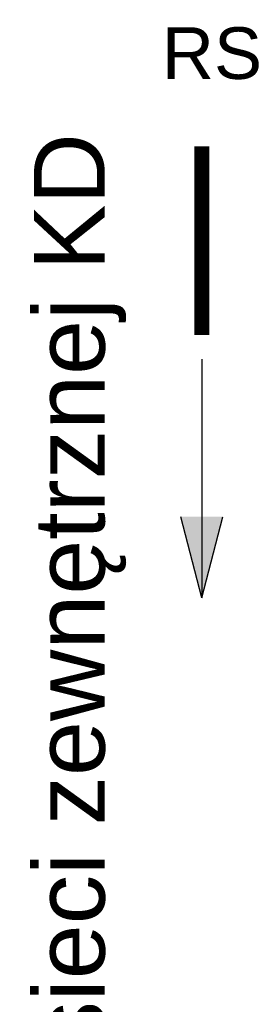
# Model space of a CAD drawing. Header units: inches. Extents: x -145354 to -97635, y 38777 to 78670.
# Tile 104 of 231: x -140401 to -140355, y 50247 to 50442. Entities that reach past the tile are written whole.
import ezdxf
from ezdxf.enums import TextEntityAlignment as Align

# ---------------------------------------------------------------- set-up
doc = ezdxf.new("R2010")
doc.units = ezdxf.units.IN
doc.header["$MEASUREMENT"] = 0
for name, color, linetype in [('Ins-wod', 152, 'Continuous'), ('Ins-wod-opis', 155, 'Continuous'), ('Mkd-odpływy', 7, 'Continuous')]:
    doc.layers.add(name, color=color, linetype=linetype)
doc.styles.add('TYTUL2', font='ARIAL.TTF')

msp = doc.modelspace()

# ---------------------------------------------------------------- hatches: boundary and pattern name
at = {"layer": 'Ins-wod'}
msp.add_hatch(color=256, dxfattribs=at).paths.add_polyline_path([(-140369.51, 50343.49), (-140361.17, 50343.49), (-140365.34, 50327.45)])

# ---------------------------------------------------------------- linework, layer by layer
for p, q in [((-140365.34, 50374.68), (-140365.34, 50327.45)), ((-140365.34, 50327.45), (-140369.51, 50343.49)), ((-140365.34, 50327.45), (-140361.17, 50343.49))]:
    msp.add_line(p, q, dxfattribs=at)
at = {"layer": 'Mkd-odpływy', "const_width": 3}
msp.add_lwpolyline([(-140365.34, 50416.79), (-140365.34, 50379.44)], dxfattribs=at)

# ---------------------------------------------------------------- texts
at = {"layer": 'Ins-wod', "style": 'TYTUL2'}
msp.add_text('do sieci zewnętrznej KD', height=14, rotation=90, dxfattribs=at).set_placement((-140384.55, 50210.69, 0))
at = {"layer": 'Ins-wod-opis', "style": 'TYTUL2'}
msp.add_text('RS', height=10.212, dxfattribs=at).set_placement((-140363.34, 50435.22), align=Align.MIDDLE)

doc.saveas('drawing.dxf')
